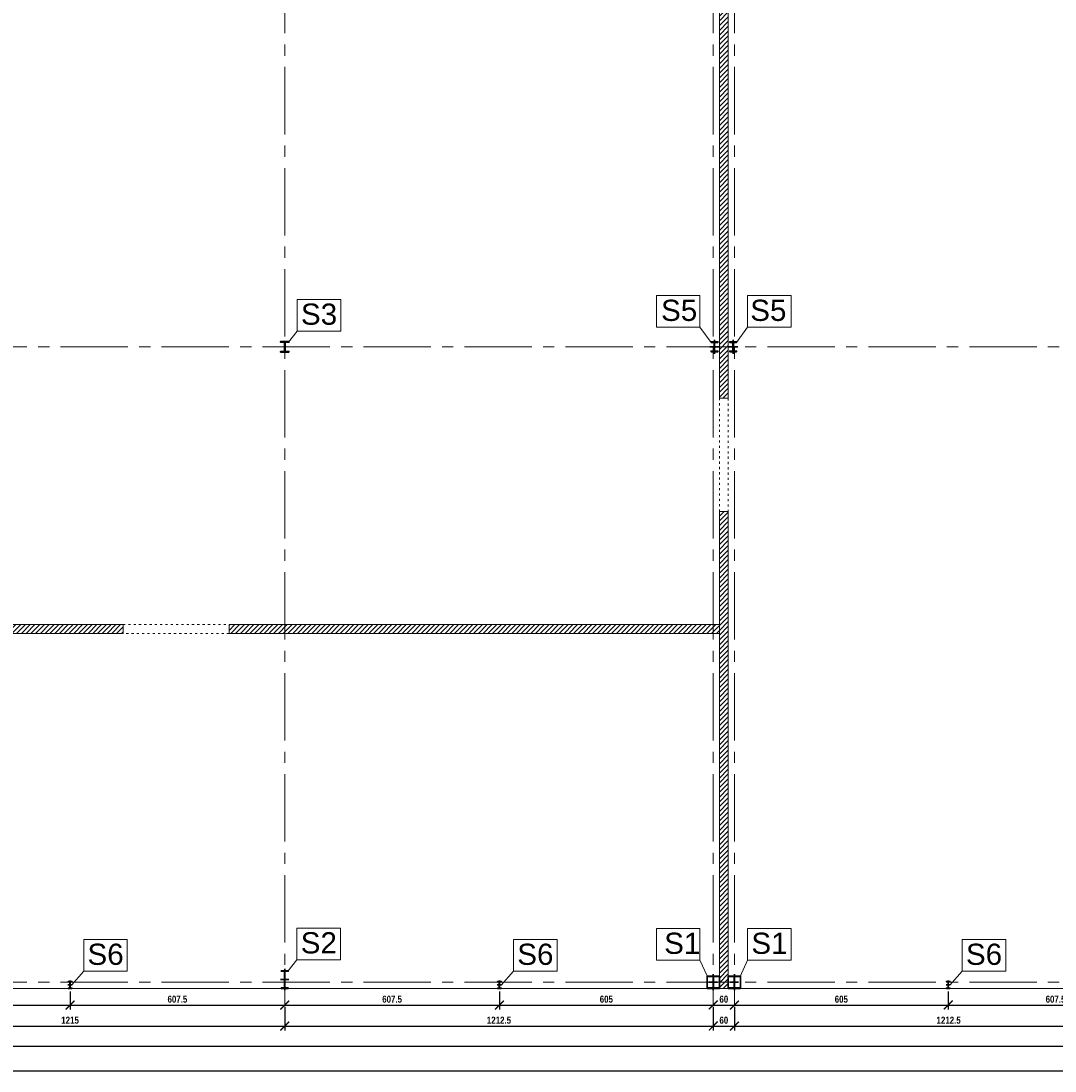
# Model space of a CAD drawing. Header units: millimetres. Extents: x -4725611 to 4745838, y -5478268 to 5501141.
# Tile 21 of 26: x 39087 to 42014, y -2520 to 450. Entities that reach past the tile are written whole.
import ezdxf

# ---------------------------------------------------------------- set-up
doc = ezdxf.new("R2010")
doc.units = ezdxf.units.MM
doc.linetypes.add('ACAD_ISO03W100', pattern=[30, 12, -18])
doc.linetypes.add('CENTER2', pattern=[28.575, 19.05, -3.175, 3.175, -3.175])
for name, color, linetype, lineweight in [('e-cad_kontur', 2, 'Continuous', 35), ('e-cad_opisy', 7, 'Continuous', 13), ('e-cad_osie', 6, 'CENTER2', 9), ('e-cad_wymiary', 1, 'Continuous', 9), ('e-cad_wypelnienia', 254, 'Continuous', 5), ('K-WIDOK', 140, 'Continuous', 15)]:
    doc.layers.add(name, color=color, linetype=linetype, lineweight=lineweight)
doc.styles.add('e-cad_1', font='arialbd.ttf', dxfattribs={"width": 0.8})
doc.styles.get("Standard").update_dxf_attribs({"font": 'arial.ttf'})
doc.dimstyles.new('e-cad_1_100_[cm]', dxfattribs={"dimscale": 10, "dimtxt": 2, "dimasz": 2.5, "dimexe": 1.25, "dimexo": 0.625, "dimtad": 1, "dimdec": 1, "dimrnd": 0.1, "dimdsep": 46, "dimtxsty": 'e-cad_1', "dimblk": 'ARCHTICK', "dimcen": 2.5, "dimclrd": 256, "dimclre": 256, "dimclrt": 7, "dimadec": 0, "dimazin": 0, "dimtfac": 1, "dimtmove": 0, "dimatfit": 3, "dimfxl": 1, "dimarcsym": 0})
pattern_1 = [(225, (47587.62428, 5181.8549), (0.1796051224, -0.1796051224), [])]

# ---------------------------------------------------------------- blocks, each defined once
blk = doc.blocks.new('_ArchTick')
at = {"color": 0, "linetype": 'ByBlock', "const_width": 0.15}
blk.add_lwpolyline([(-0.5, -0.5), (0.5, 0.5)], dxfattribs=at)
blk = doc.blocks.new('*D1369')
at = {"layer": 'Defpoints', "color": 0, "ltscale": 0.8, "transparency": 16777216}
for p in [(38618.8, -2332.4), (39833.8, -2332.4), (39833.8, -2392.8)]:
    blk.add_point(p, dxfattribs=at)
at = {"layer": 'e-cad_wymiary', "lineweight": -2, "ltscale": 0.8, "transparency": 16777216}
for p, q in [((38618.8, -2338.6), (38618.8, -2405.3)), ((39833.8, -2338.6), (39833.8, -2405.3)), ((38618.8, -2392.8), (39833.8, -2392.8))]:
    blk.add_line(p, q, dxfattribs=at)
at = {"layer": 'e-cad_wymiary', "lineweight": -2, "ltscale": 0.8, "transparency": 16777216, "xscale": 25, "yscale": 25, "zscale": 25, "rotation": 180}
blk.add_blockref('_ArchTick', (38618.8, -2392.8), dxfattribs=at)
at = {"layer": 'e-cad_wymiary', "lineweight": -2, "ltscale": 0.8, "transparency": 16777216, "xscale": 25, "yscale": 25, "zscale": 25}
blk.add_blockref('_ArchTick', (39833.8, -2392.8), dxfattribs=at)
at = {"layer": 'e-cad_wymiary', "color": 7, "ltscale": 0.8, "transparency": 16777216, "insert": (39226.3, -2376.3), "char_height": 20, "attachment_point": 5, "style": 'e-cad_1'}
blk.add_mtext('1215', dxfattribs=at)
blk = doc.blocks.new('*D1370')
at = {"layer": 'Defpoints', "color": 0, "ltscale": 0.8, "transparency": 16777216}
for p in [(39833.8, -2332.4), (41046.3, -2332.4), (41046.3, -2392.8)]:
    blk.add_point(p, dxfattribs=at)
at = {"layer": 'e-cad_wymiary', "lineweight": -2, "ltscale": 0.8, "transparency": 16777216}
for p, q in [((39833.8, -2338.6), (39833.8, -2405.3)), ((41046.3, -2338.6), (41046.3, -2405.3)), ((39833.8, -2392.8), (41046.3, -2392.8))]:
    blk.add_line(p, q, dxfattribs=at)
at = {"layer": 'e-cad_wymiary', "lineweight": -2, "ltscale": 0.8, "transparency": 16777216, "xscale": 25, "yscale": 25, "zscale": 25, "rotation": 180}
blk.add_blockref('_ArchTick', (39833.8, -2392.8), dxfattribs=at)
at = {"layer": 'e-cad_wymiary', "lineweight": -2, "ltscale": 0.8, "transparency": 16777216, "xscale": 25, "yscale": 25, "zscale": 25}
blk.add_blockref('_ArchTick', (41046.3, -2392.8), dxfattribs=at)
at = {"layer": 'e-cad_wymiary', "color": 7, "ltscale": 0.8, "transparency": 16777216, "insert": (40440, -2376.3), "char_height": 20, "attachment_point": 5, "style": 'e-cad_1'}
blk.add_mtext('1212.5', dxfattribs=at)
blk = doc.blocks.new('*D1371')
at = {"layer": 'Defpoints', "color": 0, "ltscale": 0.8, "transparency": 16777216}
for p in [(41046.3, -2332.4), (41106.3, -2332.4), (41106.3, -2392.8)]:
    blk.add_point(p, dxfattribs=at)
at = {"layer": 'e-cad_wymiary', "lineweight": -2, "ltscale": 0.8, "transparency": 16777216}
for p, q in [((41046.3, -2338.6), (41046.3, -2405.3)), ((41106.3, -2338.6), (41106.3, -2405.3)), ((41046.3, -2392.8), (41106.3, -2392.8))]:
    blk.add_line(p, q, dxfattribs=at)
at = {"layer": 'e-cad_wymiary', "lineweight": -2, "ltscale": 0.8, "transparency": 16777216, "xscale": 25, "yscale": 25, "zscale": 25, "rotation": 180}
blk.add_blockref('_ArchTick', (41046.3, -2392.8), dxfattribs=at)
at = {"layer": 'e-cad_wymiary', "lineweight": -2, "ltscale": 0.8, "transparency": 16777216, "xscale": 25, "yscale": 25, "zscale": 25}
blk.add_blockref('_ArchTick', (41106.3, -2392.8), dxfattribs=at)
at = {"layer": 'e-cad_wymiary', "color": 7, "ltscale": 0.8, "transparency": 16777216, "insert": (41076.3, -2376.3), "char_height": 20, "attachment_point": 5, "style": 'e-cad_1'}
blk.add_mtext('60', dxfattribs=at)
blk = doc.blocks.new('*D1372')
at = {"layer": 'Defpoints', "color": 0, "ltscale": 0.8, "transparency": 16777216}
for p in [(41106.3, -2332.4), (42318.8, -2332.4), (42318.8, -2392.8)]:
    blk.add_point(p, dxfattribs=at)
at = {"layer": 'e-cad_wymiary', "lineweight": -2, "ltscale": 0.8, "transparency": 16777216}
for p, q in [((41106.3, -2338.6), (41106.3, -2405.3)), ((42318.8, -2338.6), (42318.8, -2405.3)), ((41106.3, -2392.8), (42318.8, -2392.8))]:
    blk.add_line(p, q, dxfattribs=at)
at = {"layer": 'e-cad_wymiary', "lineweight": -2, "ltscale": 0.8, "transparency": 16777216, "xscale": 25, "yscale": 25, "zscale": 25, "rotation": 180}
blk.add_blockref('_ArchTick', (41106.3, -2392.8), dxfattribs=at)
at = {"layer": 'e-cad_wymiary', "lineweight": -2, "ltscale": 0.8, "transparency": 16777216, "xscale": 25, "yscale": 25, "zscale": 25}
blk.add_blockref('_ArchTick', (42318.8, -2392.8), dxfattribs=at)
at = {"layer": 'e-cad_wymiary', "color": 7, "ltscale": 0.8, "transparency": 16777216, "insert": (41712.5, -2376.3), "char_height": 20, "attachment_point": 5, "style": 'e-cad_1'}
blk.add_mtext('1212.5', dxfattribs=at)
blk = doc.blocks.new('*D1422')
at = {"layer": 'Defpoints', "color": 0, "ltscale": 0.8, "transparency": 16777216}
for p in [(39226.3, -2288.4), (38618.8, -2332.4), (39226.3, -2333.3)]:
    blk.add_point(p, dxfattribs=at)
at = {"layer": 'e-cad_wymiary', "lineweight": -2, "ltscale": 0.8, "transparency": 16777216}
for p, q in [((39226.3, -2294.7), (39226.3, -2345.8)), ((38618.8, -2333.3), (39226.3, -2333.3)), ((38618.8, -2338.6), (38618.8, -2345.8))]:
    blk.add_line(p, q, dxfattribs=at)
at = {"layer": 'e-cad_wymiary', "lineweight": -2, "ltscale": 0.8, "transparency": 16777216, "xscale": 25, "yscale": 25, "zscale": 25, "rotation": 180}
blk.add_blockref('_ArchTick', (38618.8, -2333.3), dxfattribs=at)
at = {"layer": 'e-cad_wymiary', "lineweight": -2, "ltscale": 0.8, "transparency": 16777216, "xscale": 25, "yscale": 25, "zscale": 25}
blk.add_blockref('_ArchTick', (39226.3, -2333.3), dxfattribs=at)
at = {"layer": 'e-cad_wymiary', "color": 7, "ltscale": 0.8, "transparency": 16777216, "insert": (38922.5, -2316.9), "char_height": 20, "attachment_point": 5, "style": 'e-cad_1'}
blk.add_mtext('607.5', dxfattribs=at)
blk = doc.blocks.new('*D1423')
at = {"layer": 'Defpoints', "color": 0, "ltscale": 0.8, "transparency": 16777216}
for p in [(39226.3, -2288.4), (39833.8, -2332.4), (39833.8, -2333.3)]:
    blk.add_point(p, dxfattribs=at)
at = {"layer": 'e-cad_wymiary', "lineweight": -2, "ltscale": 0.8, "transparency": 16777216}
for p, q in [((39226.3, -2294.7), (39226.3, -2345.8)), ((39226.3, -2333.3), (39833.8, -2333.3)), ((39833.8, -2338.6), (39833.8, -2345.8))]:
    blk.add_line(p, q, dxfattribs=at)
at = {"layer": 'e-cad_wymiary', "lineweight": -2, "ltscale": 0.8, "transparency": 16777216, "xscale": 25, "yscale": 25, "zscale": 25, "rotation": 180}
blk.add_blockref('_ArchTick', (39226.3, -2333.3), dxfattribs=at)
at = {"layer": 'e-cad_wymiary', "lineweight": -2, "ltscale": 0.8, "transparency": 16777216, "xscale": 25, "yscale": 25, "zscale": 25}
blk.add_blockref('_ArchTick', (39833.8, -2333.3), dxfattribs=at)
at = {"layer": 'e-cad_wymiary', "color": 7, "ltscale": 0.8, "transparency": 16777216, "insert": (39530, -2316.9), "char_height": 20, "attachment_point": 5, "style": 'e-cad_1'}
blk.add_mtext('607.5', dxfattribs=at)
blk = doc.blocks.new('*D1424')
at = {"layer": 'Defpoints', "color": 0, "ltscale": 0.8, "transparency": 16777216}
for p in [(40441.3, -2288.4), (39833.8, -2332.4), (40441.3, -2333.3)]:
    blk.add_point(p, dxfattribs=at)
at = {"layer": 'e-cad_wymiary', "lineweight": -2, "ltscale": 0.8, "transparency": 16777216}
for p, q in [((40441.3, -2294.7), (40441.3, -2345.8)), ((39833.8, -2333.3), (40441.3, -2333.3)), ((39833.8, -2338.6), (39833.8, -2345.8))]:
    blk.add_line(p, q, dxfattribs=at)
at = {"layer": 'e-cad_wymiary', "lineweight": -2, "ltscale": 0.8, "transparency": 16777216, "xscale": 25, "yscale": 25, "zscale": 25, "rotation": 180}
blk.add_blockref('_ArchTick', (39833.8, -2333.3), dxfattribs=at)
at = {"layer": 'e-cad_wymiary', "lineweight": -2, "ltscale": 0.8, "transparency": 16777216, "xscale": 25, "yscale": 25, "zscale": 25}
blk.add_blockref('_ArchTick', (40441.3, -2333.3), dxfattribs=at)
at = {"layer": 'e-cad_wymiary', "color": 7, "ltscale": 0.8, "transparency": 16777216, "insert": (40137.5, -2316.9), "char_height": 20, "attachment_point": 5, "style": 'e-cad_1'}
blk.add_mtext('607.5', dxfattribs=at)
blk = doc.blocks.new('*D1425')
at = {"layer": 'Defpoints', "color": 0, "ltscale": 0.8, "transparency": 16777216}
for p in [(40441.3, -2288.4), (41046.3, -2332.4), (41046.3, -2333.3)]:
    blk.add_point(p, dxfattribs=at)
at = {"layer": 'e-cad_wymiary', "lineweight": -2, "ltscale": 0.8, "transparency": 16777216}
for p, q in [((40441.3, -2294.7), (40441.3, -2345.8)), ((40441.3, -2333.3), (41046.3, -2333.3)), ((41046.3, -2338.6), (41046.3, -2345.8))]:
    blk.add_line(p, q, dxfattribs=at)
at = {"layer": 'e-cad_wymiary', "lineweight": -2, "ltscale": 0.8, "transparency": 16777216, "xscale": 25, "yscale": 25, "zscale": 25, "rotation": 180}
blk.add_blockref('_ArchTick', (40441.3, -2333.3), dxfattribs=at)
at = {"layer": 'e-cad_wymiary', "lineweight": -2, "ltscale": 0.8, "transparency": 16777216, "xscale": 25, "yscale": 25, "zscale": 25}
blk.add_blockref('_ArchTick', (41046.3, -2333.3), dxfattribs=at)
at = {"layer": 'e-cad_wymiary', "color": 7, "ltscale": 0.8, "transparency": 16777216, "insert": (40743.8, -2316.9), "char_height": 20, "attachment_point": 5, "style": 'e-cad_1'}
blk.add_mtext('605', dxfattribs=at)
blk = doc.blocks.new('*D1426')
at = {"layer": 'Defpoints', "color": 0, "ltscale": 0.8, "transparency": 16777216}
for p in [(41046.3, -2332.4), (41106.3, -2332.4), (41106.3, -2333.3)]:
    blk.add_point(p, dxfattribs=at)
at = {"layer": 'e-cad_wymiary', "lineweight": -2, "ltscale": 0.8, "transparency": 16777216}
for p, q in [((41046.3, -2333.3), (41106.3, -2333.3)), ((41046.3, -2338.6), (41046.3, -2345.8)), ((41106.3, -2338.6), (41106.3, -2345.8))]:
    blk.add_line(p, q, dxfattribs=at)
at = {"layer": 'e-cad_wymiary', "lineweight": -2, "ltscale": 0.8, "transparency": 16777216, "xscale": 25, "yscale": 25, "zscale": 25, "rotation": 180}
blk.add_blockref('_ArchTick', (41046.3, -2333.3), dxfattribs=at)
at = {"layer": 'e-cad_wymiary', "lineweight": -2, "ltscale": 0.8, "transparency": 16777216, "xscale": 25, "yscale": 25, "zscale": 25}
blk.add_blockref('_ArchTick', (41106.3, -2333.3), dxfattribs=at)
at = {"layer": 'e-cad_wymiary', "color": 7, "ltscale": 0.8, "transparency": 16777216, "insert": (41076.3, -2316.9), "char_height": 20, "attachment_point": 5, "style": 'e-cad_1'}
blk.add_mtext('60', dxfattribs=at)
blk = doc.blocks.new('*D1427')
at = {"layer": 'Defpoints', "color": 0, "ltscale": 0.8, "transparency": 16777216}
for p in [(41711.3, -2288.4), (41106.3, -2332.4), (41711.3, -2333.3)]:
    blk.add_point(p, dxfattribs=at)
at = {"layer": 'e-cad_wymiary', "lineweight": -2, "ltscale": 0.8, "transparency": 16777216}
for p, q in [((41711.3, -2294.7), (41711.3, -2345.8)), ((41106.3, -2333.3), (41711.3, -2333.3)), ((41106.3, -2338.6), (41106.3, -2345.8))]:
    blk.add_line(p, q, dxfattribs=at)
at = {"layer": 'e-cad_wymiary', "lineweight": -2, "ltscale": 0.8, "transparency": 16777216, "xscale": 25, "yscale": 25, "zscale": 25, "rotation": 180}
blk.add_blockref('_ArchTick', (41106.3, -2333.3), dxfattribs=at)
at = {"layer": 'e-cad_wymiary', "lineweight": -2, "ltscale": 0.8, "transparency": 16777216, "xscale": 25, "yscale": 25, "zscale": 25}
blk.add_blockref('_ArchTick', (41711.3, -2333.3), dxfattribs=at)
at = {"layer": 'e-cad_wymiary', "color": 7, "ltscale": 0.8, "transparency": 16777216, "insert": (41408.8, -2316.9), "char_height": 20, "attachment_point": 5, "style": 'e-cad_1'}
blk.add_mtext('605', dxfattribs=at)
blk = doc.blocks.new('*D1428')
at = {"layer": 'Defpoints', "color": 0, "ltscale": 0.8, "transparency": 16777216}
for p in [(41711.3, -2288.4), (42318.8, -2332.4), (42318.8, -2333.3)]:
    blk.add_point(p, dxfattribs=at)
at = {"layer": 'e-cad_wymiary', "lineweight": -2, "ltscale": 0.8, "transparency": 16777216}
for p, q in [((41711.3, -2294.7), (41711.3, -2345.8)), ((41711.3, -2333.3), (42318.8, -2333.3)), ((42318.8, -2338.6), (42318.8, -2345.8))]:
    blk.add_line(p, q, dxfattribs=at)
at = {"layer": 'e-cad_wymiary', "lineweight": -2, "ltscale": 0.8, "transparency": 16777216, "xscale": 25, "yscale": 25, "zscale": 25, "rotation": 180}
blk.add_blockref('_ArchTick', (41711.3, -2333.3), dxfattribs=at)
at = {"layer": 'e-cad_wymiary', "lineweight": -2, "ltscale": 0.8, "transparency": 16777216, "xscale": 25, "yscale": 25, "zscale": 25}
blk.add_blockref('_ArchTick', (42318.8, -2333.3), dxfattribs=at)
at = {"layer": 'e-cad_wymiary', "color": 7, "ltscale": 0.8, "transparency": 16777216, "insert": (42015, -2316.9), "char_height": 20, "attachment_point": 5, "style": 'e-cad_1'}
blk.add_mtext('607.5', dxfattribs=at)

msp = doc.modelspace()

# ---------------------------------------------------------------- hatches: boundary and pattern name
at = {"layer": 'e-cad_kontur', "ltscale": 0.8}
h = msp.add_hatch(dxfattribs=at)
h.set_pattern_fill('ANSI31', color=256, scale=0.08, angle=180, style=0)
h.set_pattern_definition(pattern_1)
edge = h.paths.add_edge_path()
edge.add_line((39221.28, -2286.42), (39231.28, -2286.42))
edge.add_line((39231.28, -2286.42), (39231.28, -2285.57))
edge.add_line((39231.28, -2285.57), (39227.76, -2285.57))
edge.add_arc((39227.76, -2284.37), 1.2, 540, 630, ccw=False)
edge.add_line((39226.56, -2284.37), (39226.56, -2268.47))
edge.add_arc((39227.76, -2268.47), 1.2, 450, 540, ccw=False)
edge.add_line((39227.76, -2267.27), (39231.28, -2267.27))
edge.add_line((39231.28, -2267.27), (39231.28, -2266.42))
edge.add_line((39231.28, -2266.42), (39221.28, -2266.42))
edge.add_line((39221.28, -2266.42), (39221.28, -2267.27))
edge.add_line((39221.28, -2267.27), (39224.8, -2267.27))
edge.add_arc((39224.8, -2268.47), 1.2, 360, 450, ccw=False)
edge.add_line((39226, -2268.47), (39226, -2284.37))
edge.add_arc((39224.8, -2284.37), 1.2, 630, 720, ccw=False)
edge.add_line((39224.8, -2285.57), (39221.28, -2285.57))
edge.add_line((39221.28, -2285.57), (39221.28, -2286.42))
h = msp.add_hatch(dxfattribs=at)
h.set_pattern_fill('ANSI31', color=256, scale=0.08, angle=180, style=0)
h.set_pattern_definition(pattern_1)
edge = h.paths.add_edge_path()
edge.add_line((40446.28, -2286.42), (40436.28, -2286.42))
edge.add_line((40436.28, -2286.42), (40436.28, -2285.57))
edge.add_line((40436.28, -2285.57), (40439.8, -2285.57))
edge.add_arc((40439.8, -2284.37), 1.2, -90, 0)
edge.add_line((40441, -2284.37), (40441, -2268.47))
edge.add_arc((40439.8, -2268.47), 1.2, 0, 90)
edge.add_line((40439.8, -2267.27), (40436.28, -2267.27))
edge.add_line((40436.28, -2267.27), (40436.28, -2266.42))
edge.add_line((40436.28, -2266.42), (40446.28, -2266.42))
edge.add_line((40446.28, -2266.42), (40446.28, -2267.27))
edge.add_line((40446.28, -2267.27), (40442.76, -2267.27))
edge.add_arc((40442.76, -2268.47), 1.2, 90, 180)
edge.add_line((40441.56, -2268.47), (40441.56, -2284.37))
edge.add_arc((40442.76, -2284.37), 1.2, -180, -90)
edge.add_line((40442.76, -2285.57), (40446.28, -2285.57))
edge.add_line((40446.28, -2285.57), (40446.28, -2286.42))
h = msp.add_hatch(dxfattribs=at)
h.set_pattern_fill('ANSI31', color=256, scale=0.08, angle=180, style=0)
h.set_pattern_definition(pattern_1)
edge = h.paths.add_edge_path()
edge.add_line((41706.28, -2286.42), (41716.28, -2286.42))
edge.add_line((41716.28, -2286.42), (41716.28, -2285.57))
edge.add_line((41716.28, -2285.57), (41712.76, -2285.57))
edge.add_arc((41712.76, -2284.37), 1.2, 540, 630, ccw=False)
edge.add_line((41711.56, -2284.37), (41711.56, -2268.47))
edge.add_arc((41712.76, -2268.47), 1.2, 450, 540, ccw=False)
edge.add_line((41712.76, -2267.27), (41716.28, -2267.27))
edge.add_line((41716.28, -2267.27), (41716.28, -2266.42))
edge.add_line((41716.28, -2266.42), (41706.28, -2266.42))
edge.add_line((41706.28, -2266.42), (41706.28, -2267.27))
edge.add_line((41706.28, -2267.27), (41709.8, -2267.27))
edge.add_arc((41709.8, -2268.47), 1.2, 360, 450, ccw=False)
edge.add_line((41711, -2268.47), (41711, -2284.37))
edge.add_arc((41709.8, -2284.37), 1.2, 630, 720, ccw=False)
edge.add_line((41709.8, -2285.57), (41706.28, -2285.57))
edge.add_line((41706.28, -2285.57), (41706.28, -2286.42))
at = {"layer": 'e-cad_wypelnienia', "ltscale": 0.8}
h = msp.add_hatch(dxfattribs=at)
h.set_pattern_fill('ANSI31', color=256, scale=3)
h.paths.add_polyline_path([(41088.78, -471.42), (41063.78, -471.42), (41063.78, -617.25), (41088.78, -617.25)])
h.paths.add_polyline_path([(41088.78, 1340.25), (41063.78, 1340.25), (41063.78, -471.42), (41088.78, -471.42)])
h.paths.add_polyline_path([(41088.78, 2037.25), (41063.78, 2037.25), (41063.78, 1340.25), (41088.78, 1340.25)])
h.paths.add_polyline_path([(41088.78, 3137.75), (41063.78, 3137.75), (41063.78, 2737.25), (41088.78, 2737.25)])
h.paths.add_polyline_path([(41088.78, 3155.25), (41063.78, 3155.25), (41063.78, 3137.75), (41088.78, 3137.75)])
h.paths.add_polyline_path([(41058.92, 1253.73), (41093.79, 1253.73), (41093.79, 1294.94), (41058.92, 1294.94)])
h = msp.add_hatch(dxfattribs=at)
h.set_pattern_fill('ANSI31', color=256, scale=3)
h.paths.add_polyline_path([(41088.78, -937.25), (41063.78, -937.25), (41063.78, -2268.92), (41088.78, -2268.92), (41088.78, -2251.42)])
h.paths.add_polyline_path([(41088.78, -2268.92), (41063.78, -2268.92), (41063.78, -2286.42), (41088.78, -2286.42), (41088.78, -2284.82)])
h = msp.add_hatch(dxfattribs=at)
h.set_pattern_fill('ANSI31', color=256, scale=3)
h.paths.add_polyline_path([(41046.28, -1257.25), (39833.78, -1257.25), (39833.78, -1282.25), (41046.28, -1282.25)])
h.paths.add_polyline_path([(41063.78, -1257.25), (41046.28, -1257.25), (41046.28, -1282.25), (41063.78, -1282.25)])
h.paths.add_polyline_path([(39833.78, -1257.25), (39676.28, -1257.25), (39676.28, -1282.25), (39833.78, -1282.25)])
h.paths.add_polyline_path([(39376.28, -1257.25), (38618.78, -1257.25), (38618.78, -1282.25), (39376.28, -1282.25)])
h.paths.add_polyline_path([(38618.78, -1257.25), (38461.28, -1257.25), (38461.28, -1282.25), (38618.78, -1282.25)])
h.paths.add_polyline_path([(38161.28, -1257.25), (37403.78, -1257.25), (37403.78, -1282.25), (38161.28, -1282.25)])
h.paths.add_polyline_path([(37185.26, -1396.61), (37185.26, -1336.89), (37144.04, -1336.89), (37144.04, -1396.61)], flags=9)
h.paths.add_polyline_path([(35557.18, -2236.31), (35690.73, -2236.31), (35690.73, -2143.24), (35557.18, -2143.24)], flags=9)
h.paths.add_polyline_path([(34338.89, -2236.31), (34472.44, -2236.31), (34472.44, -2143.24), (34338.89, -2143.24)], flags=9)
h.paths.add_polyline_path([(33125.84, -2236.31), (33259.38, -2236.31), (33259.38, -2143.24), (33125.84, -2143.24)], flags=9)
h.paths.add_polyline_path([(36223.72, -2205.15), (36357.27, -2205.15), (36357.27, -2112.08), (36223.72, -2112.08)], flags=9)
h.paths.add_polyline_path([(35976.91, -2205.15), (36110.46, -2205.15), (36110.46, -2112.08), (35976.91, -2112.08)], flags=9)
h.paths.add_polyline_path([(34948.46, -2204.57), (35082.01, -2204.57), (35082.01, -2111.5), (34948.46, -2111.5)], flags=9)
h.paths.add_polyline_path([(33733.46, -2203.96), (33867.01, -2203.96), (33867.01, -2110.89), (33733.46, -2110.89)], flags=9)
h.paths.add_polyline_path([(32525.34, -1636.79), (32658.88, -1636.79), (32658.88, -1543.72), (32525.34, -1543.72)], flags=9)
h.paths.add_polyline_path([(32525.34, -2203.96), (32658.88, -2203.96), (32658.88, -2110.89), (32525.34, -2110.89)], flags=9)

# ---------------------------------------------------------------- linework, layer by layer
at = {"layer": 'Defpoints', "ltscale": 0.8}
for points in [[(31758.84, -2519.94), (46758.84, -2519.94), (46758.84, 3420.06), (31758.84, 3420.06)], [(32058.84, -2449.94), (46688.84, -2449.94), (46688.84, 3350.06), (32058.84, 3350.06)]]:
    msp.add_lwpolyline(points, close=True, dxfattribs=at)
at = {"layer": 'e-cad_kontur', "ltscale": 0.8}
for points in [[(39832.78, -458.42), (39821.78, -458.42), (39821.78, -456.42), (39845.78, -456.42), (39845.78, -458.42), (39834.78, -458.42)], [(39832.78, -484.42), (39832.78, -458.42)], [(39834.78, -484.42), (39834.78, -458.42)], [(41036.58, -471.42), (41062.98, -471.42)], [(41049.78, -451.68), (41049.78, -491.42)], [(41115.98, -471.42), (41089.58, -471.42)], [(41102.78, -451.68), (41102.78, -491.42)], [(39832.78, -484.42), (39821.78, -484.42), (39821.78, -486.42), (39845.78, -486.42), (39845.78, -484.42), (39834.78, -484.42)], [(39833.78, -2291.42), (39833.78, -2231.42)], [(41046.28, -2246.42), (41046.28, -2291.42)], [(41106.28, -2246.42), (41106.28, -2291.42)], [(39220.28, -2276.42), (39232.28, -2276.42)], [(39226.28, -2288.42), (39226.28, -2264.42)], [(39845.78, -2261.42), (39821.78, -2261.42)], [(40447.28, -2276.42), (40435.28, -2276.42)], [(40441.28, -2288.42), (40441.28, -2264.42)], [(41034.28, -2268.92), (41058.28, -2268.92)], [(41118.28, -2268.92), (41094.28, -2268.92)], [(41705.28, -2276.42), (41717.28, -2276.42)], [(41711.28, -2288.42), (41711.28, -2264.42)]]:
    msp.add_lwpolyline(points, dxfattribs=at)
for points in [[(41040.03, -457.42), (41059.53, -457.42), (41059.53, -459.32), (41052.78, -459.32, 0.4142136), (41050.38, -461.72), (41050.38, -481.12, 0.4142136), (41052.78, -483.52), (41059.53, -483.52), (41059.53, -485.42), (41040.03, -485.42), (41040.03, -483.52), (41046.78, -483.52, 0.4142136), (41049.18, -481.12), (41049.18, -461.72, 0.4142136), (41046.78, -459.32), (41040.03, -459.32), (41040.03, -457.42)], [(41112.53, -457.42), (41093.03, -457.42), (41093.03, -459.32), (41099.78, -459.32, -0.4142136), (41102.18, -461.72), (41102.18, -481.12, -0.4142136), (41099.78, -483.52), (41093.03, -483.52), (41093.03, -485.42), (41112.53, -485.42), (41112.53, -483.52), (41105.78, -483.52, -0.4142136), (41103.38, -481.12), (41103.38, -461.72, -0.4142136), (41105.78, -459.32), (41112.53, -459.32), (41112.53, -457.42)], [(39843.78, -2286.42), (39823.78, -2286.42), (39823.78, -2284.82), (39831.17, -2284.82, 0.4142136), (39833.27, -2282.72), (39833.27, -2240.12, 0.4142136), (39831.17, -2238.02), (39823.78, -2238.02), (39823.78, -2236.42), (39843.78, -2236.42), (39843.78, -2238.02), (39836.39, -2238.02, 0.4142136), (39834.29, -2240.12), (39834.29, -2282.72, 0.4142136), (39836.39, -2284.82), (39843.78, -2284.82), (39843.78, -2286.42)], [(41028.78, -2251.42), (41063.78, -2251.42), (41063.78, -2253.02), (41048.89, -2253.02, 0.4142136), (41046.79, -2255.12), (41046.79, -2282.72, 0.4142136), (41048.89, -2284.82), (41063.78, -2284.82), (41063.78, -2286.42), (41028.78, -2286.42), (41028.78, -2284.82), (41043.67, -2284.82, 0.4142136), (41045.77, -2282.72), (41045.77, -2255.12, 0.4142136), (41043.67, -2253.02), (41028.78, -2253.02), (41028.78, -2251.42)], [(41123.78, -2251.42), (41088.78, -2251.42), (41088.78, -2253.02), (41103.67, -2253.02, -0.4142136), (41105.77, -2255.12), (41105.77, -2282.72, -0.4142136), (41103.67, -2284.82), (41088.78, -2284.82), (41088.78, -2286.42), (41123.78, -2286.42), (41123.78, -2284.82), (41108.89, -2284.82, -0.4142136), (41106.79, -2282.72), (41106.79, -2255.12, -0.4142136), (41108.89, -2253.02), (41123.78, -2253.02), (41123.78, -2251.42)], [(39221.28, -2286.42), (39231.28, -2286.42), (39231.28, -2285.57), (39227.76, -2285.57, -0.4142136), (39226.56, -2284.37), (39226.56, -2268.47, -0.4142136), (39227.76, -2267.27), (39231.28, -2267.27), (39231.28, -2266.42), (39221.28, -2266.42), (39221.28, -2267.27), (39224.8, -2267.27, -0.4142136), (39226, -2268.47), (39226, -2284.37, -0.4142136), (39224.8, -2285.57), (39221.28, -2285.57), (39221.28, -2286.42)], [(40446.28, -2286.42), (40436.28, -2286.42), (40436.28, -2285.57), (40439.8, -2285.57, 0.4142136), (40441, -2284.37), (40441, -2268.47, 0.4142136), (40439.8, -2267.27), (40436.28, -2267.27), (40436.28, -2266.42), (40446.28, -2266.42), (40446.28, -2267.27), (40442.76, -2267.27, 0.4142136), (40441.56, -2268.47), (40441.56, -2284.37, 0.4142136), (40442.76, -2285.57), (40446.28, -2285.57), (40446.28, -2286.42)], [(41706.28, -2286.42), (41716.28, -2286.42), (41716.28, -2285.57), (41712.76, -2285.57, -0.4142136), (41711.56, -2284.37), (41711.56, -2268.47, -0.4142136), (41712.76, -2267.27), (41716.28, -2267.27), (41716.28, -2266.42), (41706.28, -2266.42), (41706.28, -2267.27), (41709.8, -2267.27, -0.4142136), (41711, -2268.47), (41711, -2284.37, -0.4142136), (41709.8, -2285.57), (41706.28, -2285.57), (41706.28, -2286.42)]]:
    msp.add_lwpolyline(points, format="xyb", dxfattribs=at)
for points in [[(41063.78, -2251.42), (41028.78, -2251.42), (41028.78, -2286.42), (41063.78, -2286.42)], [(41088.78, -2251.42), (41123.78, -2251.42), (41123.78, -2286.42), (41088.78, -2286.42)]]:
    msp.add_lwpolyline(points, close=True, dxfattribs=at)
at = {"layer": 'e-cad_opisy', "ltscale": 0.8}
for points in [[(41008.88, -326.64), (40885.67, -326.64), (40885.67, -416.19), (41008.88, -416.19)], [(41143.63, -326.64), (41266.84, -326.64), (41266.84, -416.19), (41143.63, -416.19)], [(39869, -337.47), (39992.21, -337.47), (39992.21, -427.02), (39869, -427.02)], [(39868.42, -2115.74), (39991.63, -2115.74), (39991.63, -2205.29), (39868.42, -2205.29)], [(41008.88, -2116.94), (40885.67, -2116.94), (40885.67, -2206.49), (41008.88, -2206.49)], [(41143.68, -2116.94), (41266.89, -2116.94), (41266.89, -2206.49), (41143.68, -2206.49)], [(39264.93, -2148.1), (39388.14, -2148.1), (39388.14, -2237.64), (39264.93, -2237.64)], [(40481.17, -2148.1), (40604.38, -2148.1), (40604.38, -2237.64), (40481.17, -2237.64)], [(41750.82, -2148.1), (41874.03, -2148.1), (41874.03, -2237.64), (41750.82, -2237.64)]]:
    msp.add_lwpolyline(points, close=True, dxfattribs=at)
for points in [[(39869, -427.02), (39844.36, -458.15)], [(41008.88, -416.19), (41040.03, -459.32)], [(41143.63, -416.19), (41112.48, -459.32)], [(39868.42, -2205.29), (39843.78, -2236.42)], [(41008.88, -2206.49), (41030.4, -2252.62)], [(41143.68, -2206.49), (41122.16, -2252.62)], [(39264.93, -2237.64), (39230.41, -2276.77)], [(40481.17, -2237.64), (40446.65, -2276.77)], [(41750.82, -2237.64), (41716.3, -2276.77)]]:
    msp.add_lwpolyline(points, dxfattribs=at)
at = {"layer": 'e-cad_osie', "ltscale": 10}
for points in [[(39833.78, 3177.48), (39833.78, -2332.38)], [(41046.28, 3177.48), (41046.28, -2332.38)], [(41106.28, 3177.48), (41106.28, -2332.38)], [(44819.33, -471.42), (32341.88, -471.42)], [(44819.33, -2268.92), (32341.88, -2268.92)]]:
    msp.add_lwpolyline(points, dxfattribs=at)
at = {"layer": 'e-cad_wypelnienia', "ltscale": 0.8}
for points in [[(41063.78, -617.25), (41063.78, 2037.25)], [(41088.78, 2037.25), (41088.78, -617.25)], [(41088.78, -617.25), (41063.78, -617.25)], [(41063.78, -2286.42), (41063.78, -937.25)], [(41063.78, -937.25), (41088.78, -937.25)], [(41088.78, -937.25), (41088.78, -2286.42), (41063.78, -2286.42)], [(38461.28, -1257.25), (39376.28, -1257.25)], [(39376.28, -1282.25), (39376.28, -1257.25)], [(39676.28, -1257.25), (41063.78, -1257.25)], [(39676.28, -1257.25), (41063.78, -1257.25)], [(39676.28, -1257.25), (39676.28, -1282.25)], [(38461.28, -1282.25), (39376.28, -1282.25)], [(39676.28, -1282.25), (41063.78, -1282.25)]]:
    msp.add_lwpolyline(points, dxfattribs=at)
at = {"layer": 'e-cad_wypelnienia', "linetype": 'ACAD_ISO03W100', "ltscale": 0.5}
for points in [[(41063.78, -937.25), (41063.78, -617.25)], [(41088.78, -617.25), (41088.78, -937.25)], [(39376.28, -1257.25), (39676.28, -1257.25)], [(39676.28, -1282.25), (39376.28, -1282.25)]]:
    msp.add_lwpolyline(points, dxfattribs=at)
at = {"layer": 'K-WIDOK', "ltscale": 0.8}
msp.add_lwpolyline([(44763.78, -2286.42), (44763.78, 3155.25), (32473.78, 3155.25), (32473.78, -2286.42), (44763.78, -2286.42)], dxfattribs=at)

# ---------------------------------------------------------------- texts
at = {"layer": 'e-cad_opisy', "ltscale": 2}
for s, p in [('S3', (39879.55, -409.15)), ('S5', (40898.59, -398.32)), ('S5', (41150.99, -398.32)), ('S2', (39878.97, -2187.42)), ('S1', (40907.43, -2188.62)), ('S1', (41154.23, -2188.62)), ('S6', (39275.48, -2219.77)), ('S6', (40491.72, -2219.77)), ('S6', (41761.37, -2219.77))]:
    msp.add_text(s, height=60, dxfattribs=at).set_placement(p)

# ---------------------------------------------------------------- dimensions: what is measured, and where the dimension line sits
at = {"layer": 'e-cad_wymiary', "ltscale": 0.8}
for base, p1, p2, picture, middle in [((39226.28, -2333.34), (38618.78, -2332.38), (39226.28, -2288.42), '*D1422', (38922.53, -2316.88)), ((39833.78, -2333.34), (39226.28, -2288.42), (39833.78, -2332.38), '*D1423', (39530.03, -2316.88)), ((40441.28, -2333.34), (39833.78, -2332.38), (40441.28, -2288.42), '*D1424', (40137.53, -2316.88)), ((41046.28, -2333.34), (40441.28, -2288.42), (41046.28, -2332.38), '*D1425', (40743.78, -2316.88)), ((41106.28, -2333.34), (41046.28, -2332.38), (41106.28, -2332.38), '*D1426', (41076.28, -2316.88)), ((41711.28, -2333.34), (41106.28, -2332.38), (41711.28, -2288.42), '*D1427', (41408.78, -2316.88)), ((42318.78, -2333.34), (41711.28, -2288.42), (42318.78, -2332.38), '*D1428', (42015.03, -2316.88)), ((39833.78, -2392.78), (38618.78, -2332.38), (39833.78, -2332.38), '*D1369', (39226.28, -2376.32)), ((41046.28, -2392.78), (39833.78, -2332.38), (41046.28, -2332.38), '*D1370', (40440.03, -2376.32)), ((41106.28, -2392.78), (41046.28, -2332.38), (41106.28, -2332.38), '*D1371', (41076.28, -2376.32)), ((42318.78, -2392.78), (41106.28, -2332.38), (42318.78, -2332.38), '*D1372', (41712.53, -2376.32))]:
    dim = msp.add_linear_dim(base=base, p1=p1, p2=p2, dimstyle='e-cad_1_100_[cm]', override={"dimtmove": 1}, dxfattribs=at)
    dim.commit()
    dim.dimension.update_dxf_attribs({"geometry": picture, "text_midpoint": middle})

doc.saveas('drawing.dxf')
